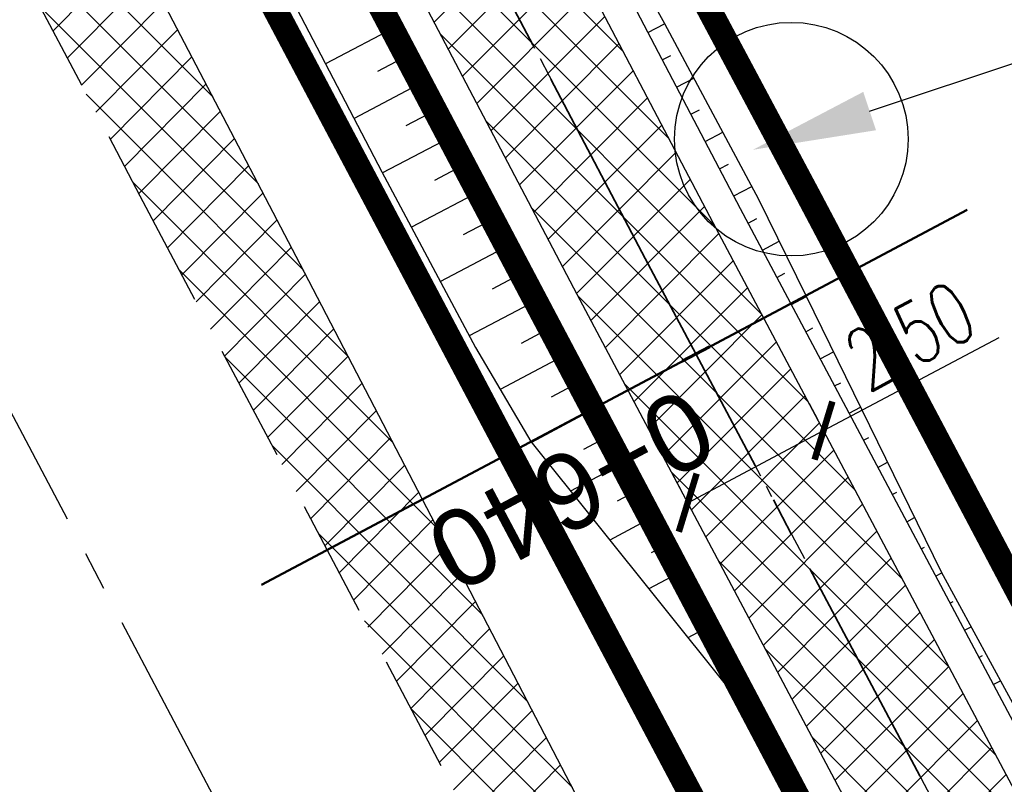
# Model space of a CAD drawing. Header units: metres. Extents: x 7529682 to 7533711, y 5721195 to 5727842.
# Tile 196 of 232: x 7530005 to 7530021, y 5727225 to 5727237. Entities that reach past the tile are written whole.
import ezdxf
from ezdxf import colors
from ezdxf.entities.mleader import LeaderData, LeaderLine
from ezdxf.math import Vec2, Vec3

# ---------------------------------------------------------------- set-up
doc = ezdxf.new("R2010")
doc.units = ezdxf.units.M
doc.header["$PDMODE"] = 1
doc.header["$PDSIZE"] = 0.3
for name, pattern in [('817-dzialki-09-05-04$0$HIDDEN', [0.375, 0.25, -0.125]), ('ACAD_ISO05W100', [33, 24, -3, 0, -3, 0, -3]), ('CENTER', [50.800000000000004, 31.75, -6.35, 6.35, -6.35]), ('CENTER2', [28.575000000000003, 19.05, -3.175, 3.175, -3.175]), ('HIDDEN', [9.524999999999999, 6.35, -3.175])]:
    doc.linetypes.add(name, pattern=pattern)
for name, color, linetype in [('C-DROGI-SYTUACJA', 7, 'Continuous'), ('C-DROGI-SYTUACJA-ETYKIETY', 7, 'Continuous'), ('D-hatch-pobocza', 131, 'Continuous'), ('D-pobocza', 60, 'Continuous'), ('D-rowy', 160, 'Continuous'), ('D-skarpa', 2, 'Continuous'), ('D-skarpa-kreskowanie', 2, 'Continuous'), ('D-wymiary', 1, 'Continuous')]:
    doc.layers.add(name, color=color, linetype=linetype)
for name, color, linetype, lineweight, true_color in [('D-hatch-ciag-pieszo-rowerowy', 7, 'Continuous', 13, 0xff9f80), ('D-LR-etap-III', 7, '817-dzialki-09-05-04$0$HIDDEN', 50, 0x00008f), ('D-przekroje-pop', 7, 'Continuous', 50, 0x000099)]:
    doc.layers.add(name, color=color, linetype=linetype, lineweight=lineweight, true_color=true_color)
for name, color, linetype, lineweight in [('D-krawędzie', 3, 'Continuous', 30), ('D-obrzeża', 2, 'Continuous', 30), ('D-oś', 10, 'CENTER', 30), ('D-pas-drogowy', 7, 'ACAD_ISO05W100', 50)]:
    doc.layers.add(name, color=color, linetype=linetype, lineweight=lineweight)
doc.layers.add('poprzeczki', color=7, linetype='Continuous', true_color=0x0000c7)
doc.layers.add('Sieci-EN-opisy', color=4, linetype='Continuous', lineweight=30, plot=False)
doc.styles.add('DIMTEXT', font='simplex.shx', dxfattribs={"width": 0.7})
doc.styles.get("Standard").update_dxf_attribs({"font": 'arial.ttf'})
doc.dimstyles.new('500', dxfattribs={"dimtxt": 1, "dimasz": 0.6999999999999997, "dimexe": 0.2, "dimexo": 0.5, "dimgap": 0.2, "dimtad": 1, "dimrnd": 0.005, "dimzin": 0, "dimdsep": 46, "dimtxsty": 'DIMTEXT', "dimblk": 'ARCHTICK', "dimcen": 0, "dimclrd": 256, "dimclre": 256, "dimclrt": 2, "dimadec": 5, "dimazin": 0, "dimtfac": 1, "dimtofl": 0, "dimtmove": 0, "dimatfit": 3, "dimfxl": 1, "dimtolj": 1, "dimtzin": 0, "dimlwd": -1, "dimlwe": -1, "dimarcsym": 0})
pattern_1 = [(45, (0, 0), (-0.3367596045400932, 0.3367596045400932), []), (135, (0, 0), (-0.3367596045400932, -0.3367596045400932), [])]

# ---------------------------------------------------------------- blocks, each defined once
blk = doc.blocks.new('_ArchTick')
at = {"color": 0, "linetype": 'ByBlock', "const_width": 0.15}
blk.add_lwpolyline([(-0.5, -0.5), (0.5, 0.5)], dxfattribs=at)
blk = doc.blocks.new('*D65')
at = {"layer": 'D-wymiary', "transparency": 16777216}
for p, q in [((7530017.81927159, 5727230.321436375), (7530020.674841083, 5727231.838066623)), ((7530017.584741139, 5727230.763019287), (7530017.72545941, 5727230.498069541)), ((7530015.611357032, 5727229.148784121), (7530017.81927159, 5727230.321436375)), ((7530015.376826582, 5727229.590367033), (7530015.517544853, 5727229.325417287))]:
    blk.add_line(p, q, dxfattribs=at)
at = {"layer": 'Defpoints', "color": 0, "transparency": 16777216}
for p in [(7530017.81927159, 5727230.321436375), (7530017.81927159, 5727230.321436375), (7530015.611357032, 5727229.148784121)]:
    blk.add_point(p, dxfattribs=at)
at = {"layer": 'D-wymiary', "transparency": 16777216, "xscale": 0.6999999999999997, "yscale": 0.6999999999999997, "zscale": 0.6999999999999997}
for p, rotation in [((7530017.81927159, 5727230.321436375), 27.97335487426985), ((7530015.611357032, 5727229.148784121), 207.9733548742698)]:
    blk.add_blockref('_ArchTick', p, dxfattribs=dict(at, rotation=rotation))
at = {"layer": 'D-wymiary', "color": 2, "transparency": 16777216, "insert": (7530019.227821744, 5727231.862138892), "char_height": 1, "attachment_point": 5, "rotation": 27.973354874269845, "style": 'DIMTEXT'}
blk.add_mtext('\\A1;2.50', dxfattribs=at)
blk = doc.blocks.new('AeccTickLine')
at = {"color": 0, "linetype": 'ByBlock', "lineweight": -2}
blk.add_line((0, 1), (-3.673819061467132e-16, -1), dxfattribs=at)

msp = doc.modelspace()

# ---------------------------------------------------------------- hatches: boundary and pattern name
at = {"layer": 'D-hatch-ciag-pieszo-rowerowy'}
h = msp.add_hatch(dxfattribs=at)
h.set_pattern_fill('ANSI37', color=256, scale=0.15, style=0)
h.set_pattern_definition(pattern_1)
h.paths.add_polyline_path([(7530087.678862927, 5727092.355615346), (7530089.82643199, 5727093.64472505), (7530088.918086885, 5727095.394145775), (7530067.691098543, 5727136.189728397), (7530050.056161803, 5727169.469378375), (7530031.715691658, 5727204.15672467), (7530016.02393302, 5727233.701768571), (7529998.202331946, 5727267.633669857), (7529996.200073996, 5727266.069395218), (7530013.813315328, 5727232.534205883), (7530029.506689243, 5727202.986120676), (7530047.847139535, 5727168.298814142), (7530065.47768309, 5727135.027454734), (7530086.699342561, 5727094.242115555)])
at = {"layer": 'D-hatch-pobocza'}
h = msp.add_hatch(dxfattribs=at)
h.set_pattern_fill('ANSI37', color=256, scale=0.15, style=0)
h.set_pattern_definition(pattern_1)
h.paths.add_polyline_path([(7530033.2, 5727187.89), (7530019.74, 5727212.96), (7530009.309999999, 5727233.03), (7529993.271317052, 5727263.708224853), (7529991.73786403, 5727262.451863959), (7530006.701701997, 5727234.141132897), (7530044.198460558, 5727163.133456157), (7530082.890091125, 5727090.20043586), (7530088.410620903, 5727079.7730674), (7530090.482093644, 5727079.127608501), (7530082.53, 5727094.32), (7530071.3, 5727115.82), (7530059.019999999, 5727138.69), (7530045.92, 5727163.31)])

# ---------------------------------------------------------------- linework, layer by layer
at = {"layer": 'C-DROGI-SYTUACJA', "color": 10, "linetype": 'CENTER2', "lineweight": 35, "ltscale": 0.2}
msp.add_lwpolyline([(7529994.784814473, 5727271.452278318), (7530014.918624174, 5727233.117987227), (7530030.611190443, 5727203.571422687), (7530048.95165067, 5727168.884096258), (7530066.58439081, 5727135.608591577), (7530088.791572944, 5727092.929201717), (7530119.442360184, 5727037.047053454), (7530133.979593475, 5727010.093640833), (7530160.01702296, 5726961.449550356), (7530183.786607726, 5726917.332915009), (7530204.666096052, 5726877.528243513), (7530227.908566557, 5726832.904262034), (7530259.102442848, 5726774.825526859, 0.06358496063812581), (7530264.988877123, 5726766.578101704), (7530268.469625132, 5726762.818326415, -0.06508397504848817), (7530272.968742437, 5726756.474687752), (7530281.4242284, 5726740.503672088, -0.06508397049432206), (7530284.141528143, 5726733.216691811), (7530284.890711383, 5726729.972348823, 0.06446268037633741), (7530289.361782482, 5726717.936811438), (7530322.483990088, 5726654.998261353), (7530339.922145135, 5726621.886334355)], format="xyb", dxfattribs=at)
at = {"layer": 'D-krawędzie', "linetype": 'HIDDEN', "ltscale": 0.3}
msp.add_lwpolyline([(7529971.475882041, 5727300.786382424), (7530006.701701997, 5727234.141132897), (7530044.198460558, 5727163.133456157), (7530082.890091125, 5727090.20043586), (7530098.687472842, 5727060.36179238), (7530131.997785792, 5726997.210008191), (7530163.821737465, 5726937.096607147), (7530204.081352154, 5726861.012519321), (7530247.819962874, 5726778.438272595), (7530252.219999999, 5726770.26), (7530259.735272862, 5726756.89951491), (7530263.781713, 5726749.286762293), (7530270.196482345, 5726737.095956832), (7530272.433334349, 5726732.818899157), (7530276.00888925, 5726725.597700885), (7530279.7, 5726718.02), (7530284.501430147, 5726708.939695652), (7530291.375516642, 5726695.939652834), (7530296.045865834, 5726687.107244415), (7530304.46414878, 5726671.186868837), (7530316.603827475, 5726648.181421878)], dxfattribs=at)
at = {"layer": 'D-LR-etap-III', "ltscale": 10, "flags": 128}
msp.add_lwpolyline([(7531750.474471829, 5723895.103125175, 0.4, 0.4, 0), (7531750.505, 5723895.13, 0.4, 0.4, 0), (7531682.71, 5724022.92, 0.4, 0.4, 0), (7531619.177023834, 5724147.203692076, 0.4, 0.4, 0), (7531592.308960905, 5724198.48863389, 0.4, 0.4, 0), (7531553.263875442, 5724272.918564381, 0.4, 0.4, 0), (7531504.019999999, 5724366.79, 0.4, 0.4, 0), (7531482.09, 5724407.62, 0.4, 0.4, 0), (7531412.350402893, 5724541.182759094, 0.4, 0.4, 0), (7531388.463669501, 5724586.929768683, 0.4, 0.4, 0), (7531345.12, 5724669.94, 0.4, 0.4, 0), (7531127.66, 5725081.67, 0.4, 0.4, 0), (7531059.253139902, 5725211.040795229, 0.4, 0.4, 0), (7531008.007244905, 5725307.953830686, 0.4, 0.4, 0), (7530964.181635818, 5725390.835555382, 0.4, 0.4, 0), (7530914.557354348, 5725484.683561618, 0.4, 0.4, 0), (7530865.243241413, 5725577.493975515, 0.4, 0.4, 0), (7530840.085257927, 5725624.058651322, 0.4, 0.4, 0), (7530802.559525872, 5725694.924584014, 0.4, 0.4, 0), (7530755.54, 5725787.51, 0.4, 0.4, 0), (7530708.717810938, 5725876.303221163, 0.4, 0.4, 0), (7530695.12, 5725902.09, 0.4, 0.4, 0), (7530642.91397006, 5726001.07839487, 0.4, 0.4, 0), (7530634.934723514, 5726016.146615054, 0.4, 0.4, 0), (7530610.820000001, 5726061.929999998, 0.4, 0.4, 0), (7530610.820000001, 5726061.929999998, 0.4, 0.4, 0), (7530607.21, 5726063.51, 0.4, 0.4, 0), (7530597.42, 5726080.68, 0.4, 0.4, 0), (7530591.16, 5726088.44, 0.4, 0.4, 0), (7530581.28, 5726107.21, 0.4, 0.4, 0), (7530571.29, 5726130.56, 0.4, 0.4, 0), (7530549.554994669, 5726171.527317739, 0.4, 0.4, 0), (7530531.014309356, 5726206.473807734, 0.4, 0.4, 0), (7530516.461208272, 5726236.016618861, 0.4, 0.4, 0), (7530500.798929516, 5726266.141265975, 0.4, 0.4, 0), (7530491.349999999, 5726283.94, 0.4, 0.4, 0), (7530482.4, 5726303.41, 0.4, 0.4, 0), (7530482.4, 5726303.41, 0.4, 0.4, 0), (7530450.41, 5726357.28, 0.4, 0.4, 0), (7530397.759396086, 5726458.499907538, 0.4, 0.4, 0), (7530334.707815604, 5726583.664702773, 0.4, 0.4, 0), (7530303.939274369, 5726645.167943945, 0.4, 0.4, 0), (7530300.509779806, 5726651.777515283, 0.4, 0.4, 0), (7530289.213532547, 5726671.966724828, 0.4, 0.4, 0), (7530281.54, 5726685.57, 0.4, 0.4, 0), (7530261.37085633, 5726724.163374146, 0.4, 0.4, 0), (7530254.03, 5726738.21, 0.4, 0.4, 0), (7530197.219999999, 5726845.06, 0.4, 0.4, 0), (7530194.71, 5726849.15, 0.4, 0.4, 0), (7530195.92, 5726850.75, 0.4, 0.4, 0), (7530170.546669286, 5726892.961489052, 0.4, 0.4, 0), (7530143.174718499, 5726945.065838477, 0.4, 0.4, 0), (7530105.059999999, 5727018.32, 0.4, 0.4, 0), (7530100.059999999, 5727027.16, 0.4, 0.4, 0), (7530062.318670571, 5727099.625398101, 0.4, 0.4, 0), (7530015.378537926, 5727189.420463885, 0.4, 0.4, 0), (7529983.207960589, 5727250.206596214, 0.4, 0.4, 0), (7529953.284293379, 5727306.74720398, 0.4, 0.4, 0), (7529900.67053443, 5727406.15903814, 0.4, 0.4, 0), (7529890.630239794, 5727425.131178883, 0.4, 0.4, 0), (7529875.155383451, 5727454.426350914, 0.4, 0.4, 0), (7529857.560096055, 5727487.787346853, 0.4, 0.4, 0), (7529835.194401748, 5727530.19312405, 0.4, 0.4, 0), (7529811.740544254, 5727574.662079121, 0.4, 0.4, 0), (7529792.101859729, 5727611.922638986, 0.4, 0.4, 0), (7529768.066117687, 5727657.469613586, 0.4, 0.4, 0), (7529755.210566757, 5727682.131373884, 0.4, 0.4, 0), (7529753.309999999, 5727681.13, 0.4, 0.4, 0), (7529739.21, 5727707.77, 0.4, 0.4, 0), (7529735.394745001, 5727711.251990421, 0.4, 0.4, 0), (7529725.42, 5727730.2, 0.4, 0.4, 0), (7529723.55, 5727729.88, 0.4, 0.4, 0), (7529695.566668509, 5727782.932080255, 0.4, 0.4, 0), (7529717.67971874, 5727794.024357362, 0.4, 0.4, 0), (7529736.274870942, 5727758.647400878, 0.4, 0.4, 0), (7529736.274870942, 5727758.647400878, 0.4, 0.4, 0), (7529744.511003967, 5727750.406106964, 0.4, 0.4, 0), (7529744.511003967, 5727750.406106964, 0.4, 0.4, 0), (7529750.282568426, 5727738.549848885, 0.4, 0.4, 0), (7529777.108510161, 5727687.569424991, 0.4, 0.4, 0), (7529796.51537536, 5727651.329932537, 0.4, 0.4, 0), (7529814.937945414, 5727616.793170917, 0.4, 0.4, 0), (7529839.006722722, 5727572.303976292, 0.4, 0.4, 0), (7529860.617626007, 5727532.509108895, 0.4, 0.4, 0), (7529882.348967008, 5727491.504261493, 0.4, 0.4, 0), (7529904.865139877, 5727449.096370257, 0.4, 0.4, 0), (7529920.747384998, 5727418.884773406, 0.4, 0.4, 0), (7529946.676504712, 5727368.547487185, 0.4, 0.4, 0), (7529972.024701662, 5727320.573310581, 0.4, 0.4, 0), (7529987.740014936, 5727290.153392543, 0.4, 0.4, 0), (7529996.497385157, 5727273.661630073, 0.4, 0.4, 0), (7530017.541471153, 5727234.202689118, 0.4, 0.4, 0), (7530033.053657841, 5727204.864166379, 0.4, 0.4, 0), (7530051.622983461, 5727170.222745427, 0.4, 0.4, 0), (7530069.276612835, 5727137.015751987, 0.4, 0.4, 0), (7530089.385386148, 5727097.533639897, 0.4, 0.4, 0), (7530109.712512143, 5727060.746615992, 0.4, 0.4, 0), (7530136.769722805, 5727011.640131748, 0.4, 0.4, 0), (7530162.446686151, 5726962.743777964, 0.4, 0.4, 0), (7530187.674104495, 5726916.992101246, 0.4, 0.4, 0), (7530207.820739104, 5726879.335323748, 0.4, 0.4, 0), (7530230.625609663, 5726834.518686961, 0.4, 0.4, 0), (7530262.288093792, 5726776.61832811, 0.4, 0.4, 0), (7530277.509672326, 5726760.213143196, 0.4, 0.4, 0), (7530286.036865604, 5726744.106684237, 0.4, 0.4, 0), (7530288.097472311, 5726735.884066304, 0.4, 0.4, 0), (7530290.393870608, 5726725.046963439, 0.4, 0.4, 0), (7530296.17664807, 5726713.582980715, 0.4, 0.4, 0), (7530302.726195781, 5726701.18226779, 0.4, 0.4, 0), (7530325.685047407, 5726657.466383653, 0.4, 0.4, 0), (7530343.243978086, 5726623.648592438, 0.4, 0.4, 0), (7530360.229820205, 5726591.746871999, 0.4, 0.4, 0), (7530383.20855044, 5726548.059469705, 0.4, 0.4, 0), (7530406.017875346, 5726503.605514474, 0.4, 0.4, 0), (7530427.464919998, 5726462.620289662, 0.4, 0.4, 0), (7530447.9278544, 5726424.388014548, 0.4, 0.4, 0), (7530471.126878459, 5726379.920667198, 0.4, 0.4, 0), (7530490.501003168, 5726343.033350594, 0.4, 0.4, 0), (7530509.499458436, 5726306.733076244, 0.4, 0.4, 0), (7530529.890269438, 5726267.244072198, 0.4, 0.4, 0), (7530543.852446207, 5726238.990319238, 0.4, 0.4, 0), (7530554.808897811, 5726218.943990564, 0.4, 0.4, 0), (7530559.027108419, 5726212.223286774, 0.4, 0.4, 0), (7530563.060988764, 5726206.409670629, 0.4, 0.4, 0), (7530566.93354971, 5726200.463543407, 0.4, 0.4, 0), (7530569.771022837, 5726194.901501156, 0.4, 0.4, 0), (7530571.47319415, 5726191.282350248, 0.4, 0.4, 0), (7530572.839142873, 5726188.024533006, 0.4, 0.4, 0), (7530575.295071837, 5726182.034664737, 0.4, 0.4, 0), (7530579.736851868, 5726173.306070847, 0.4, 0.4, 0), (7530583.3, 5726167.41, 0.4, 0.4, 0), (7530593.4, 5726163.33, 0.4, 0.4, 0), (7530598.618375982, 5726155.264489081, 0.4, 0.4, 0), (7530608.258304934, 5726140.497132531, 0.4, 0.4, 0), (7530603.269999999, 5726136.83, 0.4, 0.4, 0), (7530606.53, 5726131.84, 0.4, 0.4, 0), (7530604.239057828, 5726124.21679044, 0.4, 0.4, 0), (7530605.847136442, 5726121.630127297, 0.4, 0.4, 0), (7530608.971611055, 5726116.164124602, 0.4, 0.4, 0), (7530618.114293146, 5726097.791111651, 0.4, 0.4, 0), (7530651.213125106, 5726034.959524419, 0.4, 0.4, 0), (7530670.243741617, 5725998.61095082, 0.4, 0.4, 0), (7530698.075474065, 5725945.952624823, 0.4, 0.4, 0), (7530716.505955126, 5725911.3051464, 0.4, 0.4, 0), (7530735.223454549, 5725875.667401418, 0.4, 0.4, 0), (7530752.504235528, 5725842.154920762, 0.4, 0.4, 0), (7530778.310652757, 5725793.501254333, 0.4, 0.4, 0), (7530797.499961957, 5725756.381811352, 0.4, 0.4, 0), (7530812.518974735, 5725728.28874362, 0.4, 0.4, 0), (7530820.039295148, 5725713.160404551, 0.4, 0.4, 0), (7530822.422446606, 5725710.193574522, 0.4, 0.4, 0), (7530833.154893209, 5725688.800634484, 0.4, 0.4, 0), (7530849.629354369, 5725656.158601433, 0.4, 0.4, 0), (7530867.98290276, 5725621.963939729, 0.4, 0.4, 0), (7530872.629809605, 5725612.88760475, 0.4, 0.4, 0), (7530880.354488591, 5725597.594500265, 0.4, 0.4, 0), (7530883.839446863, 5725593.389159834, 0.4, 0.4, 0), (7530891.782113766, 5725587.763349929, 0.4, 0.4, 0), (7530895.038670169, 5725584.280746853, 0.4, 0.4, 0), (7530897.033644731, 5725580.941110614, 0.4, 0.4, 0), (7530900.951646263, 5725579.945856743, 0.4, 0.4, 0), (7530904.80970798, 5725571.977328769, 0.4, 0.4, 0), (7530903.682362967, 5725568.566434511, 0.4, 0.4, 0), (7530908.900614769, 5725558.844845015, 0.4, 0.4, 0), (7530910.252030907, 5725545.671606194, 0.4, 0.4, 0), (7530912.872986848, 5725538.645543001, 0.4, 0.4, 0), (7530945.278171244, 5725478.464284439, 0.4, 0.4, 0), (7530959.692318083, 5725450.24628822, 0.4, 0.4, 0), (7531002.82670893, 5725368.192370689, 0.4, 0.4, 0), (7531044.703532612, 5725290.314293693, 0.4, 0.4, 0), (7531064.098839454, 5725253.212562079, 0.4, 0.4, 0), (7531083.010253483, 5725216.677517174, 0.4, 0.4, 0), (7531113.013137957, 5725158.465613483, 0.4, 0.4, 0), (7531137.364304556, 5725113.07076138, 0.4, 0.4, 0), (7531150.830830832, 5725086.711759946, 0.4, 0.4, 0), (7531159.745663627, 5725076.640848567, 0.4, 0.4, 0), (7531166.309999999, 5725074.58, 0.4, 0.4, 0), (7531172.29, 5725062.58, 0.4, 0.4, 0), (7531170.589828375, 5725055.605912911, 0.4, 0.4, 0), (7531173.732823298, 5725044.080706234, 0.4, 0.4, 0), (7531215.342008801, 5724964.859648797, 0.4, 0.4, 0), (7531238.054496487, 5724921.684649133, 0.4, 0.4, 0), (7531262.389821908, 5724875.282876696, 0.4, 0.4, 0), (7531295.587160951, 5724811.265731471, 0.4, 0.4, 0), (7531348.487908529, 5724712.362812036, 0.4, 0.4, 0), (7531363.740817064, 5724682.68394264, 0.4, 0.4, 0), (7531366.986905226, 5724675.865317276, 0.4, 0.4, 0), (7531382.541261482, 5724646.110625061, 0.4, 0.4, 0), (7531401.299165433, 5724610.874551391, 0.4, 0.4, 0), (7531428.964837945, 5724558.862274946, 0.4, 0.4, 0), (7531449.111202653, 5724520.397801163, 0.4, 0.4, 0), (7531477.292992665, 5724465.831467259, 0.4, 0.4, 0), (7531500.996290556, 5724421.112506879, 0.4, 0.4, 0), (7531512.121834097, 5724400.549045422, 0.4, 0.4, 0), (7531513.78163794, 5724396.757451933, 0.4, 0.4, 0), (7531526.32, 5724379.39, 0.4, 0.4, 0), (7531566.783642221, 5724302.73628205, 0.4, 0.4, 0), (7531578.579156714, 5724282.774819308, 0.4, 0.4, 0), (7531584.232619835, 5724273.111246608, 0.4, 0.4, 0), (7531590.109283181, 5724263.508189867, 0.4, 0.4, 0), (7531593.027899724, 5724258.771479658, 0.4, 0.4, 0), (7531595.711841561, 5724254.226824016, 0.4, 0.4, 0), (7531601.659976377, 5724243.898197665, 0.4, 0.4, 0), (7531606.097733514, 5724235.986407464, 0.4, 0.4, 0), (7531609.382207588, 5724230.799061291, 0.4, 0.4, 0), (7531611.580260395, 5724227.671180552, 0.4, 0.4, 0), (7531612.707802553, 5724225.86410867, 0.4, 0.4, 0), (7531618.665224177, 5724214.480919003, 0.4, 0.4, 0), (7531619.885522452, 5724212.333950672, 0.4, 0.4, 0), (7531620.931818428, 5724210.787064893, 0.4, 0.4, 0), (7531623.518605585, 5724207.111542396, 0.4, 0.4, 0), (7531626.143926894, 5724203.61306897, 0.4, 0.4, 0), (7531632.022984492, 5724196.485954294, 0.4, 0.4, 0), (7531653.949089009, 5724152.617641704, 0.4, 0.4, 0), (7531656.750690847, 5724143.103797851, 0.4, 0.4, 0), (7531659.61440691, 5724133.254504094, 0.4, 0.4, 0), (7531661.627147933, 5724128.646047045, 0.4, 0.4, 0.01093811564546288), (7531674.314987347, 5724101.43546424, 0.4, 0.4, 0), (7531685.137626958, 5724081.408252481, 0.4, 0.4, 0), (7531692.159945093, 5724066.277333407, 0.4, 0.4, 0), (7531699.662164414, 5724051.388120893, 0.4, 0.4, 0), (7531704.480624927, 5724040.808561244, 0.4, 0.4, 0), (7531704.480624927, 5724040.808561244, 0.4, 0.4, 0), (7531704.401251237, 5724037.368913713, 0.4, 0.4, 0), (7531720.383609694, 5724003.441317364, 0.4, 0.4, 0), (7531728.79890528, 5723986.206298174, 0.4, 0.4, 0), (7531733.237926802, 5723977.192631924, 0.4, 0.4, 0), (7531736.750027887, 5723969.505210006, 0.4, 0.4, 0), (7531737.336143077, 5723968.518916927, 0.4, 0.4, 0), (7531738.285051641, 5723967.699360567, 0.4, 0.4, 0), (7531742.180915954, 5723962.346428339, 0.4, 0.4, 0), (7531744.286141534, 5723958.615526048, 0.4, 0.4, 0), (7531755.393260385, 5723944.192617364, 0.4, 0.4, 0), (7531758.69, 5723936.76, 0.4, 0.4, 0), (7531780.08, 5723929.25, 0.4, 0.4, 0), (7531792.611989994, 5723906.337708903, 0.4, 0.4, 0), (7531792.611989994, 5723906.337708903, 0.4, 0.4, 0), (7531756.962094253, 5723883.055323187, 0.4, 0.4, 0), (7531750.46, 5723895.130000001, 0.4, 0.4, 0), (7531750.46, 5723895.130000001, 0, 0, 0)], format="xyseb", dxfattribs=at)
at = {"layer": 'D-obrzeża'}
for points in [[(7530255.070830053, 5726779.690066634), (7530226.803596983, 5726832.319792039), (7530203.558300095, 5726876.949199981), (7530182.682878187, 5726916.746119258), (7530158.915773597, 5726960.858151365), (7530132.878471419, 5727009.502004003), (7530118.344271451, 5727036.449792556), (7530087.649834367, 5727092.411522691), (7530086.699342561, 5727094.242115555), (7530065.47768309, 5727135.027454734), (7530047.847139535, 5727168.298814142), (7530029.506689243, 5727202.986120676), (7530013.813315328, 5727232.534205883), (7529993.681375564, 5727270.864936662)], [(7530097.920401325, 5727078.884914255), (7530089.894115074, 5727093.518343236), (7530067.691098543, 5727136.189728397), (7530050.056161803, 5727169.469378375), (7530031.715691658, 5727204.15672467), (7530016.02393302, 5727233.701768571), (7529998.204604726, 5727267.629342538)]]:
    msp.add_lwpolyline(points, dxfattribs=at)
at = {"layer": 'D-oś', "ltscale": 0.1}
msp.add_lwpolyline([(7530313.508365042, 5726646.547986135), (7530301.370075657, 5726669.550802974), (7530292.95179271, 5726685.471178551), (7530288.281443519, 5726694.303586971), (7530281.407357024, 5726707.303629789), (7530276.578826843, 5726716.435184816), (7530272.867295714, 5726724.054807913), (7530269.313944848, 5726731.231162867), (7530267.097066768, 5726735.470028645), (7530260.687746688, 5726747.650478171), (7530256.664309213, 5726755.219954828), (7530249.153360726, 5726768.572752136), (7530244.732367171, 5726776.789976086), (7530200.987754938, 5726859.375553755), (7530160.728462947, 5726935.45903188), (7530128.903273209, 5726995.57477155), (7530095.592978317, 5727058.726521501), (7530079.798237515, 5727088.5601794), (7530041.105041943, 5727161.496149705), (7530003.607351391, 5727232.505591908), (7529968.380651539, 5727299.152506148)], dxfattribs=at)
at = {"layer": 'D-oś', "ltscale": 0.03}
msp.add_lwpolyline([(7529994.784814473, 5727271.452278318), (7530014.918624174, 5727233.117987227), (7530030.611190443, 5727203.571422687), (7530048.95165067, 5727168.884096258), (7530066.58439081, 5727135.608591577), (7530088.791572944, 5727092.929201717), (7530119.442360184, 5727037.047053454), (7530133.979593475, 5727010.093640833), (7530160.01702296, 5726961.449550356), (7530183.786607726, 5726917.332915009), (7530204.666096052, 5726877.528243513), (7530227.908566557, 5726832.904262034), (7530259.102442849, 5726774.825526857, 0.06358496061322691), (7530264.988877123, 5726766.578101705), (7530268.469625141, 5726762.818326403, -0.06508397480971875), (7530272.968742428, 5726756.474687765), (7530281.424228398, 5726740.503672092, -0.06508397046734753), (7530284.141528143, 5726733.216691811), (7530284.890711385, 5726729.972348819, 0.06446268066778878), (7530289.361782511, 5726717.936811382), (7530322.48423269, 5726654.997800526)], format="xyb", dxfattribs=at)
at = {"layer": 'D-pas-drogowy', "ltscale": 0.2, "flags": 128}
msp.add_lwpolyline([(7531633.018560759, 5724182.834272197, 0.4, 0.4, 0), (7531617.558899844, 5724211.608162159, 0.4, 0.4, 0), (7531566.783642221, 5724302.73628205, 0.4, 0.4, 0), (7531538.419082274, 5724356.469679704, 0.4, 0.4, 0), (7531526.32, 5724379.39, 0.4, 0.4, 0), (7531516.102085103, 5724393.607319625, 0.4, 0.4, 0.001485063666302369), (7531513.78037409, 5724396.837773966, 0.4, 0.4, 0), (7531501.87, 5724413.41, 0.4, 0.4, 0), (7531474.926107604, 5724464.507896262, 0.4, 0.4, 0), (7531446.200436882, 5724518.992313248, 0.4, 0.4, 0), (7531424.962185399, 5724559.262257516, 0.4, 0.4, 0), (7531398.444460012, 5724609.565801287, 0.4, 0.4, 0), (7531379.647455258, 5724645.216004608, 0.4, 0.4, 0), (7531365.23, 5724672.56, 0.4, 0.4, 0), (7531341.305752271, 5724717.915356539, 0.4, 0.4, 0), (7531312.899996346, 5724771.788898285, 0.4, 0.4, 0), (7531292.590923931, 5724810.306502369, 0.4, 0.4, 0), (7531259.391619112, 5724873.271351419, 0.4, 0.4, 0), (7531233.740401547, 5724921.922582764, 0.4, 0.4, 0), (7531203.072738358, 5724980.092044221, 0.4, 0.4, 0), (7531173.471398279, 5725036.225177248, 0.4, 0.4, 0), (7531168.269999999, 5725046.09, 0.4, 0.4, 0), (7531172.29, 5725062.58, 0.4, 0.4, 0), (7531166.309999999, 5725074.58, 0.4, 0.4, 0), (7531150.32, 5725079.6, 0.4, 0.4, 0), (7531141.5, 5725096.43, 0.4, 0.4, 0), (7531109.311735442, 5725157.814415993, 0.4, 0.4, 0), (7531086.641300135, 5725201.047918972, 0.4, 0.4, 0), (7531059.198258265, 5725253.383662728, 0.4, 0.4, 0), (7531028.206828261, 5725312.48946212, 0.4, 0.4, 0), (7530999.104694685, 5725367.990143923, 0.4, 0.4, 0), (7530956.247527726, 5725449.724815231, 0.4, 0.4, 0), (7530924.397774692, 5725510.463768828, 0.4, 0.4, 0), (7530897.509999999, 5725561.74, 0.4, 0.4, 0), (7530894.46, 5725566.14, 0.4, 0.4, 0), (7530892.16, 5725570.49, 0.4, 0.4, 0), (7530869.362688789, 5725613.307018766, 0.4, 0.4, 0), (7530861.693971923, 5725627.704613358, 0.4, 0.4, 0), (7530852.74, 5725644.52, 0.4, 0.4, 0), (7530831.509999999, 5725684.2, 0.4, 0.4, 0), (7530811.13, 5725722.52, 0.4, 0.4, 0), (7530792.3476413, 5725757.940652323, 0.4, 0.4, 0), (7530768.03, 5725803.8, 0.4, 0.4, 0), (7530748.768542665, 5725840.178507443, 0.4, 0.4, 0), (7530727.7, 5725879.97, 0.4, 0.4, 0), (7530712.0981582, 5725909.54523909, 0.4, 0.4, 0), (7530693.644105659, 5725944.645156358, 0.4, 0.4, 0), (7530665.702224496, 5725997.538976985, 0.4, 0.4, 0), (7530641.759999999, 5726042.88, 0.4, 0.4, 0), (7530616.5, 5726091.48, 0.4, 0.4, 0), (7530604.628439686, 5726114.319880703, 0.4, 0.4, -0.007762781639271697), (7530602.5, 5726118.43, 0.4, 0.4, 0), (7530603.992037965, 5726123.394821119, 0.4, 0.4, 0), (7530606.53, 5726131.84, 0.4, 0.4, 0), (7530603.269999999, 5726136.83, 0.4, 0.4, 0), (7530593.775620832, 5726151.368713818, 0.4, 0.4, 0), (7530590.202637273, 5726156.84001263, 0.4, 0.4, 0), (7530583.3, 5726167.41, 0.4, 0.4, 0), (7530580.578343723, 5726170.427567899, 0.4, 0.4, 0), (7530575.849999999, 5726175.67, 0.4, 0.4, 0), (7530569.009999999, 5726186.66, 0.4, 0.4, 0), (7530562.555322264, 5726199.189409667, 0.4, 0.4, 0), (7530555.67, 5726211.39, 0.4, 0.4, 0), (7530548.29, 5726224.23, 0.4, 0.4, 0), (7530540.58, 5726237.71, 0.4, 0.4, 0), (7530532.679999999, 5726252.65, 0.4, 0.4, 0), (7530524.059999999, 5726269.35, 0.4, 0.4, 0), (7530502.82, 5726309.91, 0.4, 0.4, 0), (7530488.83, 5726336.63, 0.4, 0.4, 0), (7530466.03, 5726380.16, 0.4, 0.4, 0), (7530438.469999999, 5726432.77, 0.4, 0.4, 0), (7530424.53, 5726459.09, 0.4, 0.4, 0), (7530401.63, 5726502.97, 0.4, 0.4, 0), (7530383.38, 5726538.06, 0.4, 0.4, 0), (7530353.969999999, 5726593.52, 0.4, 0.4, 0), (7530338.469999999, 5726622.74, 0.4, 0.4, 0), (7530322.009999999, 5726653.88, 0.4, 0.4, 0), (7530297.54, 5726700.33, 0.4, 0.4, 0), (7530287.38, 5726719.6, 0.4, 0.4, 0), (7530285.94993921, 5726722.315508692, 0.4, 0.4, 0), (7530280.259999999, 5726733.12, 0.4, 0.4, 0), (7530266.73, 5726758.74, 0.4, 0.4, 0), (7530260.42, 5726770.47, 0.4, 0.4, 0), (7530253.25, 5726783.82, 0.4, 0.4, 0), (7530244.95, 5726799.33, 0.4, 0.4, 0), (7530239.389999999, 5726808.49, 0.4, 0.4, 0), (7530238.29, 5726807.9, 0.4, 0.4, 0), (7530218.11, 5726850.67, 0.4, 0.4, 0), (7530175.906646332, 5726928.168028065, 0.4, 0.4, 0), (7530096.679999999, 5727076.15, 0.4, 0.4, 0), (7530094.679999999, 5727079.89, 0.4, 0.4, 0), (7530064.59693469, 5727135.522637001, 0.4, 0.4, 0), (7530046.730970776, 5727168.8921561, 0.4, 0.4, 0), (7530025.803045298, 5727208.461374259, 0.4, 0.4, 0), (7530012.846501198, 5727232.979315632, 0.4, 0.4, 0), (7529994.15, 5727268.45, 0.4, 0.4, 0), (7529981.670868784, 5727291.93018666, 0.4, 0.4, 0), (7529949.889999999, 5727351.73, 0.4, 0.4, 0), (7529924.75, 5727399.03, 0.4, 0.4, 0), (7529915.515824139, 5727417.099754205, 0.4, 0.4, 0), (7529885.83, 5727475.19, 0.4, 0.4, 0), (7529862.559999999, 5727519.97, 0.4, 0.4, 0), (7529852.984923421, 5727538.191086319, 0.4, 0.4, 0), (7529836.513084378, 5727569.51130111, 0.4, 0.4, 0), (7529815.36890814, 5727609.140983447, 0.4, 0.4, 0), (7529792.795203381, 5727651.247499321, 0.4, 0.4, 0), (7529774.199114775, 5727685.858348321, 0.4, 0.4, 0), (7529746.966026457, 5727736.059440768, 0.4, 0.4, 0), (7529733.92, 5727757.62, 0.4, 0.4, 0), (7529708.607472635, 5727806.388536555, 0.4, 0.4, 0), (7529688.491967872, 5727796.344621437, 0.4, 0.4, 0), (7529723.55, 5727729.88, 0.4, 0.4, 0), (7529725.42, 5727730.2, 0.4, 0.4, 0), (7529735.38, 5727711.28, 0.4, 0.4, 0), (7529739.21, 5727707.77, 0.4, 0.4, 0), (7529753.309999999, 5727681.13, 0.4, 0.4, 0), (7529755.178396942, 5727682.114424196, 0.4, 0.4, 0), (7529792.101859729, 5727611.922638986, 0.4, 0.4, 0), (7529811.740544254, 5727574.662079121, 0.4, 0.4, 0), (7529835.194401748, 5727530.19312405, 0.4, 0.4, 0), (7529857.560096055, 5727487.787346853, 0.4, 0.4, 0), (7529875.155383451, 5727454.426350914, 0.4, 0.4, 0), (7529890.630239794, 5727425.131178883, 0.4, 0.4, 0), (7529900.67053443, 5727406.15903814, 0.4, 0.4, 0), (7529953.284293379, 5727306.74720398, 0.4, 0.4, 0), (7529983.207960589, 5727250.206596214, 0.4, 0.4, 0), (7530015.378537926, 5727189.420463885, 0.4, 0.4, 0), (7530062.318670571, 5727099.625398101, 0.4, 0.4, 0), (7530100.059999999, 5727027.16, 0.4, 0.4, 0), (7530105.059999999, 5727018.32, 0.4, 0.4, 0), (7530143.174718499, 5726945.065838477, 0.4, 0.4, 0), (7530170.546669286, 5726892.961489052, 0.4, 0.4, 0), (7530195.92, 5726850.75, 0.4, 0.4, 0), (7530194.71, 5726849.15, 0.4, 0.4, 0), (7530197.219999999, 5726845.06, 0.4, 0.4, 0), (7530254.03, 5726738.21, 0.4, 0.4, 0), (7530261.37085633, 5726724.163374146, 0.4, 0.4, 0), (7530281.54, 5726685.57, 0.4, 0.4, 0), (7530289.213532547, 5726671.966724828, 0.4, 0.4, 0), (7530300.509779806, 5726651.777515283, 0.4, 0.4, 0), (7530303.939274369, 5726645.167943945, 0.4, 0.4, 0), (7530334.707815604, 5726583.664702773, 0.4, 0.4, 0), (7530397.759396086, 5726458.499907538, 0.4, 0.4, 0), (7530450.41, 5726357.28, 0.4, 0.4, 0), (7530482.4, 5726303.41, 0.4, 0.4, 0), (7530483.687990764, 5726301.003383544, 0.4, 0.4, 0), (7530491.349999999, 5726283.94, 0.4, 0.4, 0), (7530512.67, 5726243.78, 0.4, 0.4, 0), (7530529.429999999, 5726209.46, 0.4, 0.4, 0), (7530571.29, 5726130.56, 0.4, 0.4, 0), (7530581.28, 5726107.21, 0.4, 0.4, 0), (7530591.16, 5726088.44, 0.4, 0.4, 0), (7530597.42, 5726080.68, 0.4, 0.4, 0), (7530607.21, 5726063.51, 0.4, 0.4, 0), (7530610.820000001, 5726061.929999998, 0.4, 0.4, 0), (7530634.934723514, 5726016.146615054, 0.4, 0.4, 0), (7530642.91397006, 5726001.07839487, 0.4, 0.4, 0), (7530695.12, 5725902.09, 0.4, 0.4, 0), (7530708.717810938, 5725876.303221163, 0.4, 0.4, 0), (7530755.54, 5725787.51, 0.4, 0.4, 0), (7530802.559525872, 5725694.924584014, 0.4, 0.4, 0), (7530840.085257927, 5725624.058651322, 0.4, 0.4, 0), (7530865.243241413, 5725577.493975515, 0.4, 0.4, 0), (7530914.557354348, 5725484.683561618, 0.4, 0.4, 0), (7530964.181635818, 5725390.835555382, 0.4, 0.4, 0), (7531008.007244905, 5725307.953830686, 0.4, 0.4, 0), (7531059.253139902, 5725211.040795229, 0.4, 0.4, 0), (7531127.66, 5725081.67, 0.4, 0.4, 0), (7531345.12, 5724669.94, 0.4, 0.4, 0), (7531388.463669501, 5724586.929768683, 0.4, 0.4, 0), (7531412.350402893, 5724541.182759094, 0.4, 0.4, 0), (7531482.09, 5724407.62, 0.4, 0.4, 0), (7531504.019999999, 5724366.79, 0.4, 0.4, 0), (7531519.374444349, 5724337.520497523, 0.4, 0.4, 0), (7531563.748815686, 5724252.931583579, 0.4, 0.4, 0), (7531602.175111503, 5724179.681224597, 0.4, 0.4, 0), (7531619.177023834, 5724147.203692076, 0.4, 0.4, 0), (7531625.038493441, 5724135.63500206, 0.4, 0.4, 0), (7531656.796442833, 5724073.31633882, 0.4, 0.4, 0), (7531675.12, 5724037.36, 0.4, 0.4, 0), (7531682.71, 5724022.92, 0.4, 0.4, 0), (7531705.565196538, 5723979.810545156, 0.4, 0.4, 0), (7531736.605941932, 5723921.261514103, 0.4, 0.4, 0), (7531750.46, 5723895.130000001, 0.4, 0.4, 0), (7531740.769999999, 5723886.56, 0.4, 0.4, 0), (7531732.86, 5723885, 0.4, 0.4, 0), (7531722.179999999, 5723887.77, 0.4, 0.4, 0), (7531729.87, 5723862.17, 0.4, 0.4, 0), (7531742.92, 5723861.93, 0.4, 0.4, 0), (7531763.71, 5723859.52, 0.4, 0.4, 0), (7531768.42, 5723854.12, 0.4, 0.4, 0), (7531787.42, 5723817.97, 0.4, 0.4, 0), (7531795.57, 5723809.82, 0.4, 0.4, 0), (7531816.346897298, 5723819.850397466, 0.4, 0.4, 0), (7531816.346897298, 5723819.850397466, 0.4, 0.4, 0), (7531805.059999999, 5723843.23, 0.4, 0.4, 0), (7531803.61, 5723886.23, 0.4, 0.4, 0), (7531803.61, 5723886.23, 0.4, 0.4, 0), (7531780.08, 5723929.25, 0.4, 0.4, 0), (7531758.69, 5723936.76, 0.4, 0.4, 0), (7531749.3590272, 5723946.412126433, 0.4, 0.4, 0), (7531742.71, 5723953.29, 0.4, 0.4, 0), (7531735.177368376, 5723967.877529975, 0.4, 0.4, 0), (7531722.37, 5723992.68, 0.4, 0.4, 0), (7531705.041669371, 5724030.885563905, 0.4, 0.4, 0), (7531699.469999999, 5724043.17, 0.4, 0.4, 0), (7531692.69, 5724058.11, 0.4, 0.4, 0), (7531679.672010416, 5724084.016803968, 0.4, 0.4, 0), (7531674.55, 5724094.21, 0.4, 0.4, 0), (7531666.633166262, 5724114.002855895, 0.4, 0.4, 0), (7531649, 5724153.82, 0.4, 0.4, 0), (7531641.49, 5724149.34, 0.4, 0.4, 0), (7531626.04, 5724179.34, 0.4, 0.4, 0), (7531633.03, 5724182.84, 0, 0, 0)], format="xyseb", dxfattribs=at)
at = {"layer": 'D-pobocza'}
for points in [[(7529998.605358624, 5727267.941621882), (7530016.466056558, 5727233.935281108), (7530032.157492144, 5727204.390845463), (7530050.498179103, 5727169.703089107), (7530068.133781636, 5727136.422183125), (7530090.335136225, 5727093.753992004), (7530120.979684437, 5727037.883218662), (7530135.521164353, 5727010.921932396), (7530161.558772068, 5726962.277508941), (7530185.331829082, 5726918.154429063), (7530206.217010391, 5726878.338904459), (7530218.181818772, 5726855.367276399)], [(7529995.799622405, 5727265.75654029), (7530013.37119179, 5727232.300693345), (7530029.06488876, 5727202.751999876), (7530047.405122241, 5727168.065103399), (7530065.034999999, 5727134.795000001), (7530087.248009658, 5727092.104411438), (7530117.905035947, 5727036.210888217), (7530132.438022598, 5727009.265349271), (7530158.475273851, 5726960.621591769), (7530182.241386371, 5726916.511400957), (7530203.115181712, 5726876.717582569), (7530214.729929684, 5726854.418046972)], [(7530090.482093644, 5727079.127608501), (7530082.53, 5727094.32), (7530071.3, 5727115.82), (7530059.019999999, 5727138.69), (7530045.92, 5727163.31), (7530033.2, 5727187.89), (7530019.74, 5727212.96), (7530009.309999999, 5727233.03), (7529993.271317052, 5727263.708224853)]]:
    msp.add_lwpolyline(points, dxfattribs=at)
at = {"layer": 'D-przekroje-pop', "extrusion": (0.4690609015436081, -0.8831658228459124, 0), "elevation": -1526059.205985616}
msp.add_lwpolyline([(9336677.951322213, 0), (9336672.951322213, 0), (9336664.951322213, 0)], dxfattribs=at)
at = {"layer": 'D-rowy', "linetype": 'HIDDEN', "ltscale": 0.1, "const_width": 0.4, "flags": 128}
msp.add_lwpolyline([(7530210.965394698, 5726857.16211251), (7530158.808792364, 5726954.519938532), (7530122.464669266, 5727022.753138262), (7530095.922217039, 5727072.858853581), (7530086.314342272, 5727091.113489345), (7530063.160349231, 5727134.708802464), (7530033.596430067, 5727190.758948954), (7530021.340025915, 5727213.675792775), (7530002.618519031, 5727249.035669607), (7529995.395546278, 5727262.502730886), (7529988.788851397, 5727275.205991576), (7529976.334113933, 5727299.005978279), (7529958.125259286, 5727333.487695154), (7529939.362448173, 5727369.129441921), (7529923.146313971, 5727399.734195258), (7529918.218542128, 5727408.984561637), (7529909.126483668, 5727427.527341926), (7529905.375875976, 5727434.673095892), (7529896.191914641, 5727451.151510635), (7529887.55708824, 5727467.230740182), (7529877.124171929, 5727486.656759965), (7529866.165565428, 5727506.778058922), (7529855.760289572, 5727526.176090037), (7529840.706671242, 5727554.897669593), (7529824.517708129, 5727585.588223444), (7529810.515313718, 5727612.292486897), (7529795.682036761, 5727640.076805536), (7529780.37897635, 5727668.689653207), (7529772.315107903, 5727684.077842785), (7529762.635420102, 5727702.446986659), (7529747.00719319, 5727732.117330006), (7529740.675640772, 5727744.953535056)], dxfattribs=at)
at = {"layer": 'D-skarpa', "linetype": 'Continuous'}
msp.add_lwpolyline([(7529996.398175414, 5727272.235367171), (7529998.722415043, 5727267.808414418), (7530000.377745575, 5727264.724422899), (7530003.39942029, 5727258.969491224), (7530003.39942029, 5727258.969491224, 0.009181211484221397), (7530012.808472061, 5727241.320553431), (7530012.808472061, 5727241.320553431), (7530015.231411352, 5727236.945439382), (7530016.762744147, 5727234.086549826), (7530017.534537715, 5727232.517983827), (7530019.734086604, 5727228.024742), (7530022.126827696, 5727223.634107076), (7530026.283291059, 5727216.075847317), (7530026.95366496, 5727214.874801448), (7530029.21994826, 5727210.417003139), (7530032.389435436, 5727204.515871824), (7530033.921676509, 5727201.58705723), (7530036.251622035, 5727197.163097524), (7530038.674386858, 5727192.788214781), (7530041.0941178, 5727188.411727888, 0.005106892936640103)], format="xyb", dxfattribs=at)
msp.add_lwpolyline([(7529995.695277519, 5727265.674000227), (7529997.147849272, 5727263.028027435), (7529997.849108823, 5727261.702057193), (7530000.206862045, 5727257.29270633), (7530002.553334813, 5727252.877430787), (7530004.349387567, 5727249.37198515), (7530007.143815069, 5727243.993063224), (7530008.324293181, 5727238.965387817), (7530010.635858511, 5727234.531778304), (7530012.161964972, 5727231.67014379), (7530013.06027719, 5727230.141645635), (7530016.241609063, 5727226.16984157), (7530018.782278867, 5727221.857773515), (7530021.126895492, 5727217.441579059), (7530022.823008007, 5727214.238045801), (7530023.472960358, 5727213.026153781), (7530025.800033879, 5727208.600641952), (7530028.907786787, 5727202.666722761), (7530030.431782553, 5727199.741822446), (7530035.052693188, 5727190.87329266)], dxfattribs=at)
at = {"layer": 'D-skarpa-kreskowanie', "linetype": 'Continuous'}
for p, q in [((7530010.942128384, 5727236.925571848, 107.8450925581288), (7530009.72193027, 5727236.284703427, 106.9262077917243)), ((7530014.964458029, 5727236.794288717, 107.9687136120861), (7530015.235985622, 5727236.936899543, 107.7642365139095)), ((7530011.174620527, 5727236.482912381, 107.8434870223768), (7530010.563853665, 5727236.162127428, 107.3835417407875)), ((7530015.196950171, 5727236.35162925, 107.9671080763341), (7530015.334514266, 5727236.423880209, 107.863513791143)), ((7530011.407112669, 5727236.040252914, 107.8418814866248), (7530010.184243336, 5727235.397981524, 106.9209851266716)), ((7530015.429442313, 5727235.908969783, 107.9655025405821), (7530015.7081711, 5727236.055362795, 107.7556024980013)), ((7530011.639604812, 5727235.597593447, 107.8402759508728), (7530011.027502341, 5727235.27610701, 107.3793248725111)), ((7530015.661934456, 5727235.466310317, 107.9638970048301), (7530015.803099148, 5727235.540452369, 107.8575912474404)), ((7530011.872096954, 5727235.15493398, 107.8386704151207), (7530010.646747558, 5727234.511360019, 106.9159064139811)), ((7530015.894426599, 5727235.023650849, 107.9622914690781), (7530016.180356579, 5727235.173826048, 107.7469684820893)), ((7530012.104589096, 5727234.712274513, 107.8370648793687), (7530011.493311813, 5727234.391221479, 107.3767352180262)), ((7530016.126918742, 5727234.580991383, 107.960685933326), (7530016.27168403, 5727234.657024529, 107.8516687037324)), ((7530012.33708124, 5727234.269615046, 107.8354593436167), (7530011.1173215, 5727233.628976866, 106.9169046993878)), ((7530016.359410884, 5727234.138331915, 107.959080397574), (7530016.652542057, 5727234.292289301, 107.7383344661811)), ((7530012.569573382, 5727233.826955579, 107.8338538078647), (7530011.961090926, 5727233.507370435, 107.3756288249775)), ((7530016.592992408, 5727233.696247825, 107.9574709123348), (7530016.736410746, 5727233.772419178, 107.8492058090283)), ((7530012.802065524, 5727233.384296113, 107.8322482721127), (7530011.587895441, 5727232.746593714, 106.9179029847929)), ((7530016.827527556, 5727233.254667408, 107.9558579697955), (7530017.100679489, 5727233.399741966, 107.749657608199)), ((7530013.034557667, 5727232.941636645, 107.8306427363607), (7530012.428870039, 5727232.623519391, 107.3745224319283)), ((7530017.062062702, 5727232.813086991, 107.9542450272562), (7530017.191796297, 5727232.881990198, 107.8563097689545)), ((7530013.26704981, 5727232.498977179, 107.8290372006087), (7530012.058469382, 5727231.86421056, 106.9189012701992)), ((7530017.296597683, 5727232.371506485, 107.9526323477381), (7530017.542348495, 5727232.50202795, 107.7671155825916)), ((7530013.500681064, 5727232.056919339, 107.8274357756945), (7530012.903935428, 5727231.739979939, 107.3769413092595)), ((7530017.531128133, 5727231.929923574, 107.9510268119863), (7530017.646715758, 5727231.991313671, 107.8637699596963)), ((7530013.735206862, 5727231.615333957, 107.8258375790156), (7530012.56076686, 5727230.991573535, 106.9392387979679)), ((7530017.765658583, 5727231.488340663, 107.9494212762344), (7530017.982258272, 5727231.603379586, 107.7859106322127)), ((7530013.96973266, 5727231.173748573, 107.8242393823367), (7530013.392038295, 5727230.866927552, 107.3881350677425)), ((7530018.000189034, 5727231.046757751, 107.9478157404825), (7530018.101201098, 5727231.100406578, 107.8715619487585)), ((7530014.204258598, 5727230.732163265, 107.8226409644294), (7530013.069866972, 5727230.129673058, 106.9662911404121)), ((7530018.234719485, 5727230.605174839, 107.9462102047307), (7530018.422168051, 5727230.70473122, 107.8047056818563)), ((7530014.438789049, 5727230.290580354, 107.8210354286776), (7530013.913394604, 5727230.011536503, 107.4244162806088)), ((7530018.469249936, 5727230.163591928, 107.9446046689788), (7530018.555686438, 5727230.209499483, 107.8793539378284)), ((7530014.6733195, 5727229.848997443, 107.8194298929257), (7530013.706133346, 5727229.335312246, 107.0893031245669)), ((7530018.703780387, 5727229.722009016, 107.942999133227), (7530018.862077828, 5727229.806082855, 107.8235007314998)), ((7530014.907849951, 5727229.407414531, 107.8178243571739), (7530014.466058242, 5727229.172773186, 107.4843167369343)), ((7530018.938310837, 5727229.280426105, 107.9413935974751), (7530019.010171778, 5727229.318592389, 107.8871459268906)), ((7530015.142380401, 5727228.96583162, 107.816218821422), (7530014.342399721, 5727228.540951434, 107.2123151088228)), ((7530019.172841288, 5727228.838843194, 107.9397880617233), (7530019.301987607, 5727228.907434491, 107.8422957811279)), ((7530015.376910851, 5727228.524248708, 107.8146132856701), (7530015.018721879, 5727228.334009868, 107.5442171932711)), ((7530019.407371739, 5727228.397260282, 107.9381825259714), (7530019.464657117, 5727228.427685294, 107.8949379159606)), ((7530015.611441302, 5727228.082665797, 107.8130077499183), (7530014.978666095, 5727227.746590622, 107.3353270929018)), ((7530019.64190219, 5727227.955677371, 107.9365769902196), (7530019.742583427, 5727228.00915049, 107.8605729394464)), ((7530015.845971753, 5727227.641082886, 107.8114022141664), (7530015.571385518, 5727227.49524655, 107.6041176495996)), ((7530019.87643264, 5727227.51409446, 107.9349714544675), (7530019.929145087, 5727227.542090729, 107.8951789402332)), ((7530016.080502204, 5727227.199499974, 107.8097966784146), (7530015.614932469, 5727226.952229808, 107.4583390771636)), ((7530020.110963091, 5727227.072511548, 107.9333659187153), (7530020.221131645, 5727227.131023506, 107.8501999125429)), ((7530016.315032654, 5727226.757917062, 107.8081911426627), (7530016.124049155, 5727226.656483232, 107.6640181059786)), ((7530020.345493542, 5727226.630928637, 107.9317603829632), (7530020.402949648, 5727226.661444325, 107.888386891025)), ((7530016.549563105, 5727226.316334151, 107.8065856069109), (7530016.249267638, 5727226.156843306, 107.5798931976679)), ((7530020.580023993, 5727226.189345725, 107.9301548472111), (7530020.699679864, 5727226.25289652, 107.8398268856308)), ((7530016.784093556, 5727225.87475124, 107.8049800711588), (7530016.643714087, 5727225.80019387, 107.6990079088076)), ((7530017.018624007, 5727225.433168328, 107.8033745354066), (7530016.757401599, 5727225.294429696, 107.6061782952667)), ((7530017.253154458, 5727224.991585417, 107.8017689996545), (7530017.132311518, 5727224.927404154, 107.7105449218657))]:
    msp.add_line(p, q, dxfattribs=at)
at = {"layer": 'Sieci-EN-opisy'}
msp.add_circle((7530017.295169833, 5727235.061236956), 1.899976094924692, dxfattribs=at)

# ---------------------------------------------------------------- block references
at = {"layer": 'poprzeczki', "color": 2, "linetype": 'Continuous', "lineweight": 60, "xscale": 0.25, "yscale": 0.25, "zscale": 0.25, "rotation": 297.9733548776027}
msp.add_blockref('AeccTickLine', (7530015.742729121, 5727231.566330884), dxfattribs=at)

# ---------------------------------------------------------------- texts
at = {"layer": 'C-DROGI-SYTUACJA-ETYKIETY', "color": 2}
msp.add_text('0+640', height=1.25, rotation=207.9733548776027, dxfattribs=at).set_placement((7530015.587439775, 5727231.059245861))

# ---------------------------------------------------------------- dimensions: what is measured, and where the dimension line sits
at = {"layer": 'D-wymiary'}
dim = msp.add_aligned_dim(p1=(7530015.611357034, 5727229.148784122), p2=(7530017.819271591, 5727230.321436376), distance=-3.856651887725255e-10, dimstyle='500', dxfattribs=at)
dim.commit()
dim.dimension.update_dxf_attribs({"geometry": '*D65', "text_midpoint": (7530019.227821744, 5727231.862138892)})

# ---------------------------------------------------------------- leaders
at = {"layer": 'Sieci-EN-opisy'}
ml = msp.add_multileader_mtext('Standard', dxfattribs=at)
ml.set_content('PRZYŁĄCZE NR 1', color=256)
ml.set_leader_properties()
ml.build(insert=Vec2(0, 0))
ml.multileader.update_dxf_attribs({"text_right_attachment_type": 6, "dogleg_length": 0.36, "arrow_head_size": 2})
ctx = ml.context
ctx.base_point, ctx.char_height, ctx.arrow_head_size, ctx.landing_gap_size, ctx.plane_origin, ctx.plane_x_axis, ctx.plane_y_axis = Vec3(7530062.555163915, 5727249.957607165), 2, 2, 1, Vec3(7530047.078401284, 5727236.211384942), Vec3(0.7772507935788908, -0.629190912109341), Vec3(0.629190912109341, 0.7772507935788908)
ctx.right_attachment = 6
notes = []
notes.append((ctx, [(0, (1, 1, 0), (7530062.415258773, 5727250.07086153), (0.7772507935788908, -0.629190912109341), 0.18, [(0, [(7530016.672105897, 5727234.888684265)], 0, [])])]))
ctx.mtext.insert, ctx.mtext.text_direction, ctx.mtext.rotation, ctx.mtext.width, ctx.mtext.defined_height, ctx.mtext.flow_direction = Vec3(7530064.156886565, 5727250.346901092), Vec3(0.7772507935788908, -0.629190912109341), 5.60267349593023, 37.70074436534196, 33.70921151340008, 5
for ctx, leaders in notes:
    for number, flags, end, landing, length, lines in leaders:
        leader = LeaderData()
        leader.index, (leader.has_last_leader_line, leader.has_dogleg_vector, leader.attachment_direction) = number, flags
        leader.last_leader_point, leader.dogleg_vector, leader.dogleg_length = Vec3(end), Vec3(landing), length
        for number, points, colour, breaks in lines:
            line = LeaderLine()
            line.index, line.vertices, line.color, line.breaks = number, Vec3.list(points), colors.encode_raw_color(colour), breaks
            leader.lines.append(line)
        ctx.leaders.append(leader)

doc.saveas('drawing.dxf')
